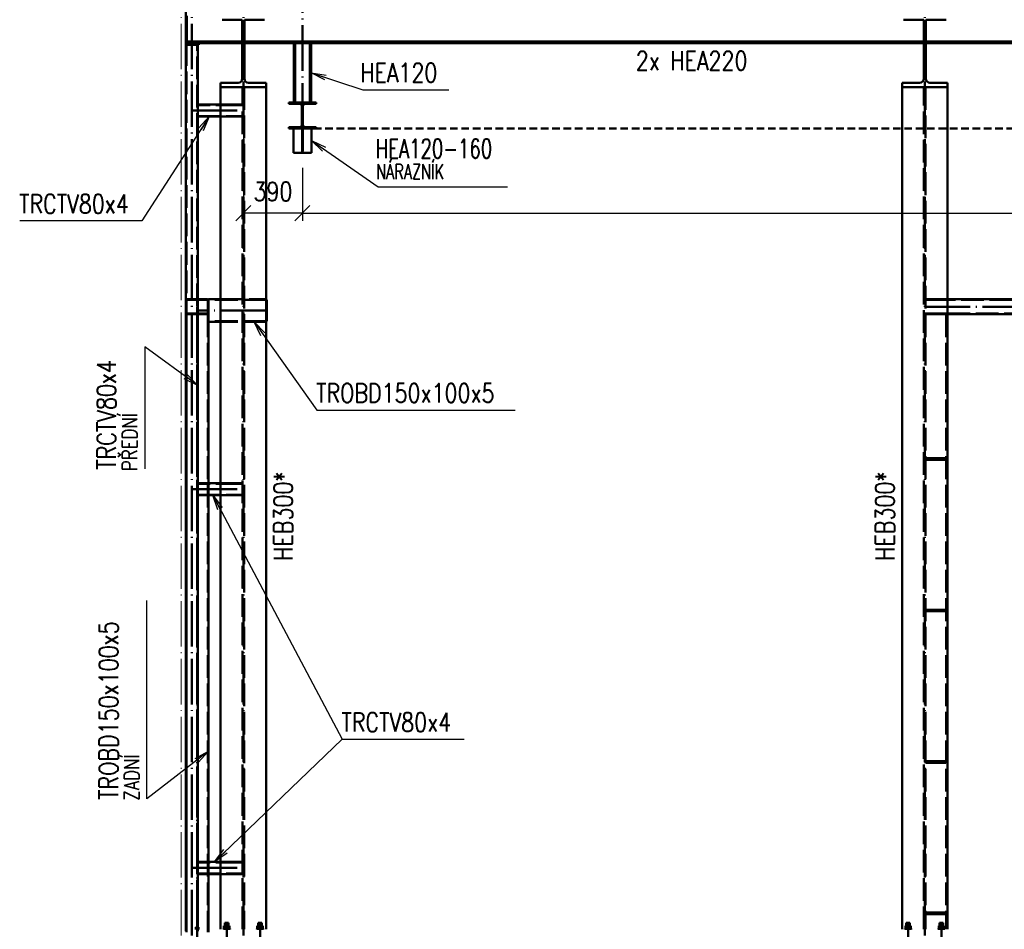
# Paper-space layout 'Layout1' of a CAD drawing. Extents: x -2 to 1033, y -36 to 596.
# Tile 3 of 86: x 85 to 215, y 61 to 181. Entities that reach past the tile are written whole.
import ezdxf

# ---------------------------------------------------------------- set-up
doc = ezdxf.new("R2010")
doc.units = 0
for name, pattern in [('ACAD_ISO02W100', [15, 12, -3]), ('ACAD_ISO04W100', [30.5, 24, -3, 0.5, -3]), ('HP_01_CAR_C', [6, 4, -2]), ('HP_01_CER_B', [8, 5, -1, 1, -1])]:
    doc.linetypes.add(name, pattern=pattern)
doc.layers.get('0').update_dxf_attribs({"linetype": 'CONTINUOUS'})
doc.layers.get('DEFPOINTS').update_dxf_attribs({"color": 132, "linetype": 'CONTINUOUS'})
for name, color, linetype, lineweight in [('SS_1.ET-HALA_TaO-RASTR', 7, 'HP_01_CER_B', 13), ('SS_2.ET-HALA_TaO-MOULDSHOP-HLAVNI_NOSNIK', 32, 'CONTINUOUS', 50), ('SS_2.ET-HALA_TaO-MOULDSHOP-JD', 40, 'CONTINUOUS', 50), ('SS_2.ET-HALA_TaO-MOULDSHOP-PODLAH.NOSNIK', 160, 'CONTINUOUS', 50), ('SS_2.ET-HALA_TaO-MOULDSHOP-SLOUP', 212, 'CONTINUOUS', 50), ('SS_KOTY', 3, 'CONTINUOUS', 25), ('SS_POPIS_PROFILU', 13, 'CONTINUOUS', 25), ('SS_POPIS_PROFILU_S355', 2, 'CONTINUOUS', 35)]:
    doc.layers.add(name, color=color, linetype=linetype, lineweight=lineweight)
doc.styles.add('ROMANS', font='romans.shx', dxfattribs={"width": 0.8})
doc.styles.add('romans.shx', font='romans.shx', dxfattribs={"height": 5})
doc.dimstyles.new('A-1_(2.5)_50AS', dxfattribs={"dimtxt": 2.5, "dimasz": 2, "dimexe": 1, "dimexo": 2, "dimgap": 0, "dimtad": 0, "dimdec": 1, "dimlfac": 50, "dimrnd": 1, "dimtxsty": 'ROMANS', "dimblk1": 'OBLIQUE', "dimblk2": 'OBLIQUE', "dimsah": 1, "dimcen": 2, "dimclrd": 256, "dimclre": 256, "dimclrt": 256, "dimadec": 1, "dimazin": 2, "dimtfac": 0.714286, "dimtdec": 1, "dimtmove": 0, "dimatfit": 3, "dimldrblk": 'OPEN', "dimfxl": 1, "dimtvp": 1.142857, "dimtfill": 1, "dimtolj": 1, "dimlwd": -1, "dimlwe": -1, "dimarcsym": 0})

# ---------------------------------------------------------------- blocks, each defined once
blk = doc.blocks.new('_Oblique')
at = {"color": 0, "linetype": 'ByBlock', "lineweight": -2}
blk.add_line((-0.5, -0.5), (0.5, 0.5), dxfattribs=at)
blk = doc.blocks.new('*D36')
at = {"layer": 'DEFPOINTS', "color": 0, "transparency": 16777216}
for p in [(114.89, 168.99, 23078.2), (122.69, 163.43, 23076.8), (114.89, 155.44)]:
    blk.add_point(p, dxfattribs=at)
at = {"layer": 'SS_KOTY', "transparency": 16777216}
for p, q in [((114.89, 166.99), (114.89, 154.44)), ((122.69, 161.43), (122.69, 154.44)), ((122.69, 155.44), (114.89, 155.44))]:
    blk.add_line(p, q, dxfattribs=at)
at = {"layer": 'SS_KOTY', "transparency": 16777216, "xscale": 2, "yscale": 2, "zscale": 2, "rotation": 180}
blk.add_blockref('_Oblique', (114.89, 155.44), dxfattribs=at)
at = {"layer": 'SS_KOTY', "transparency": 16777216, "xscale": 2, "yscale": 2, "zscale": 2}
blk.add_blockref('_Oblique', (122.69, 155.44), dxfattribs=at)
at = {"layer": 'SS_KOTY', "transparency": 16777216, "insert": (118.79, 158.3), "char_height": 2.5, "attachment_point": 5, "style": 'ROMANS', "bg_fill": 3, "box_fill_scale": 1.1, "bg_fill_color": 256, "bg_fill_true_color": 13158600, "bg_fill_transparency": 0}
blk.add_mtext('\\A1;390', dxfattribs=at)
blk = doc.blocks.new('_OPEN')
at = {"color": 0, "linetype": 'ByBlock'}
for p, q in [((-1, 0.167), (0, 0)), ((0, 0), (-1, -0.167)), ((0, 0), (-1, 0))]:
    blk.add_line(p, q, dxfattribs=at)
blk = doc.blocks.new('*D37')
at = {"layer": 'DEFPOINTS', "color": 0, "transparency": 16777216}
for p in [(122.69, 163.43, 23076.8), (330.69, 163.43, 23076.8), (330.69, 155.44)]:
    blk.add_point(p, dxfattribs=at)
at = {"layer": 'SS_KOTY', "transparency": 16777216}
for p, q in [((122.69, 161.43), (122.69, 154.44)), ((330.69, 161.43), (330.69, 154.44)), ((122.69, 155.44), (330.69, 155.44))]:
    blk.add_line(p, q, dxfattribs=at)
at = {"layer": 'SS_KOTY', "transparency": 16777216, "xscale": 2, "yscale": 2, "zscale": 2, "rotation": 180}
blk.add_blockref('_Oblique', (122.69, 155.44), dxfattribs=at)
at = {"layer": 'SS_KOTY', "transparency": 16777216, "xscale": 2, "yscale": 2, "zscale": 2}
blk.add_blockref('_Oblique', (330.69, 155.44), dxfattribs=at)
at = {"layer": 'SS_KOTY', "transparency": 16777216, "insert": (226.69, 158.3), "char_height": 2.5, "attachment_point": 5, "style": 'ROMANS', "bg_fill": 3, "box_fill_scale": 1.1, "bg_fill_color": 256, "bg_fill_true_color": 13158600, "bg_fill_transparency": 0}
blk.add_mtext('\\A1;10400', dxfattribs=at)

psp = doc.layouts.get("Layout1")

# ---------------------------------------------------------------- linework, layer by layer
at = {"layer": 'SS_1.ET-HALA_TaO-RASTR', "linetype": 'ACAD_ISO04W100', "ltscale": 0.25}
psp.add_line((106.6894, 60.0872), (106.6894, 263.4872), dxfattribs=at)
at = {"layer": 'SS_2.ET-HALA_TaO-MOULDSHOP-HLAVNI_NOSNIK', "color": 1, "linetype": 'Continuous', "ltscale": 0.25}
for p, q in [((114.7444, 180.9872), (114.7444, 178.1072)), ((115.0344, 178.1072), (115.0344, 180.9872)), ((204.7444, 180.9872), (204.7444, 178.1072)), ((205.0344, 178.1072), (205.0344, 180.9872)), ((114.7444, 177.8872), (114.7444, 173.1872)), ((115.0344, 173.1872), (115.0344, 177.8872)), ((204.7444, 177.8872), (204.7444, 173.1872)), ((205.0344, 173.1872), (205.0344, 177.8872)), ((114.2044, 172.6472), (111.8894, 172.6472)), ((111.8894, 172.6472), (111.8894, 172.0872)), ((117.8894, 172.6472), (115.5744, 172.6472)), ((117.8894, 172.0872), (117.8894, 172.6472)), ((204.2044, 172.6472), (201.8894, 172.6472)), ((201.8894, 172.6472), (201.8894, 172.0872)), ((207.8894, 172.6472), (205.5744, 172.6472)), ((207.8894, 172.0872), (207.8894, 172.6472))]:
    psp.add_line(p, q, dxfattribs=at)
at = {"layer": 'SS_2.ET-HALA_TaO-MOULDSHOP-HLAVNI_NOSNIK', "color": 1, "linetype": 'Continuous', "ltscale": 0.25, "extrusion": (-5.61785e-14, 1.35046e-13, -1)}
psp.add_arc((-114.2044, 173.1872), 0.54, 180, 270, dxfattribs=at)
at = {"layer": 'SS_2.ET-HALA_TaO-MOULDSHOP-HLAVNI_NOSNIK', "color": 1, "linetype": 'Continuous', "ltscale": 0.25, "extrusion": (4.03852e-13, 1.6774e-13, -1)}
psp.add_arc((-115.5744, 173.1872), 0.54, 270, 0, dxfattribs=at)
at = {"layer": 'SS_2.ET-HALA_TaO-MOULDSHOP-HLAVNI_NOSNIK', "color": 1, "linetype": 'Continuous', "ltscale": 0.25, "extrusion": (-3.67394e-16, 3.06162e-16, -1)}
for centre, start, end in [((-204.2044, 173.1872), 180, 270), ((-205.5744, 173.1872), 270, 0)]:
    psp.add_arc(centre, 0.54, start, end, dxfattribs=at)
at = {"layer": 'SS_2.ET-HALA_TaO-MOULDSHOP-JD', "color": 1, "linetype": 'Continuous', "ltscale": 0.25}
for p, q in [((121.5494, 177.8872), (121.5494, 170.0472)), ((121.7094, 170.0472), (121.7094, 177.8872)), ((123.6694, 177.8872), (123.6694, 170.0472)), ((123.8294, 170.0472), (123.8294, 177.8872)), ((124.4894, 170.0472), (120.8894, 170.0472)), ((120.8894, 170.0472), (120.8894, 169.8572)), ((120.8894, 169.8572), (122.3294, 169.8572)), ((123.0494, 169.8572), (124.4894, 169.8572)), ((124.4894, 169.8572), (124.4894, 170.0472)), ((124.4894, 166.6272), (124.4894, 166.8172))]:
    psp.add_line(p, q, dxfattribs=at)
at = {"layer": 'SS_2.ET-HALA_TaO-MOULDSHOP-JD', "color": 9, "linetype": 'HP_01_CAR_C', "ltscale": 0.25}
psp.add_line((330.6894, 166.6272, 23079), (122.6894, 166.6272, 23079), dxfattribs=at)
at = {"layer": 'SS_2.ET-HALA_TaO-MOULDSHOP-PODLAH.NOSNIK', "color": 1, "linetype": 'Continuous', "ltscale": 0.25}
for p, q in [((107.2894, 182.0872), (107.2894, 177.8872)), ((114.7444, 180.9872), (112.0894, 180.9872)), ((117.6894, 180.9872), (115.0344, 180.9872)), ((204.7444, 180.9872), (202.0894, 180.9872)), ((207.6894, 180.9872), (205.0344, 180.9872)), ((114.7444, 178.1072), (107.2894, 178.1072)), ((107.2894, 177.8872), (114.7444, 177.8872)), ((108.8894, 177.6872), (108.9894, 177.6872)), ((108.9894, 177.6872), (108.9894, 177.8872)), ((114.7444, 178.1072), (114.7444, 177.8872)), ((204.7444, 178.1072), (115.0344, 178.1072)), ((115.0344, 177.8872), (115.0344, 178.1072)), ((115.0344, 177.8872), (204.7444, 177.8872)), ((204.7444, 178.1072), (204.7444, 177.8872)), ((313.0444, 178.1072), (205.0344, 178.1072)), ((205.0344, 177.8872), (205.0344, 178.1072)), ((205.0344, 177.8872), (313.0444, 177.8872))]:
    psp.add_line(p, q, dxfattribs=at)
at = {"layer": 'SS_2.ET-HALA_TaO-MOULDSHOP-PODLAH.NOSNIK', "color": 3, "linetype": 'ACAD_ISO02W100', "ltscale": 0.25}
for p, q in [((107.4194, 178.4872), (107.4194, 181.4872)), ((107.4194, 178.4872), (107.2894, 178.4872)), ((107.2894, 178.3872), (107.4194, 178.3872)), ((107.4194, 178.4579), (107.4194, 178.4872)), ((107.4194, 178.3872), (107.4194, 178.4579)), ((107.4194, 178.1872), (107.4194, 178.3872)), ((108.8894, 177.6872), (107.2894, 177.6872)), ((108.9894, 177.9272), (107.6794, 177.9272)), ((108.9894, 177.9272), (108.9894, 177.8872))]:
    psp.add_line(p, q, dxfattribs=at)
at = {"layer": 'SS_2.ET-HALA_TaO-MOULDSHOP-PODLAH.NOSNIK', "color": 3, "linetype": 'ACAD_ISO02W100', "ltscale": 0.25, "extrusion": (-3.67394e-16, 3.06162e-16, -1)}
psp.add_arc((-107.6794, 178.1872), 0.26, 270, 0, dxfattribs=at)
at = {"layer": 'SS_2.ET-HALA_TaO-MOULDSHOP-SLOUP', "color": 7, "linetype": 'ACAD_ISO04W100', "ltscale": 0.25}
for p, q in [((108.0894, 60.0872), (108.0894, 182.0872)), ((108.7894, 143.0872), (108.7894, 60.0872)), ((204.8894, 143.0872), (313.1894, 143.0872)), ((117.8894, 142.5872), (108.7894, 142.5872)), ((207.8894, 60.8872), (207.8894, 142.0872)), ((108.0894, 118.9872), (114.8894, 118.9872)), ((108.0894, 68.9872), (114.8894, 68.9872)), ((108.7894, 61.1872), (108.7894, 57.3872)), ((108.7894, 61.1872), (108.7894, 57.3872)), ((112.6894, 61.7272), (112.6894, 55.7272)), ((117.0894, 61.7272), (117.0894, 55.7272)), ((202.6894, 61.7272), (202.6894, 55.7272)), ((207.0894, 61.7272), (207.0894, 55.7272)), ((112.2494, 61.0872), (113.1294, 61.0872)), ((116.6494, 61.0872), (117.5294, 61.0872)), ((202.2494, 61.0872), (203.1294, 61.0872)), ((206.6494, 61.0872), (207.5294, 61.0872))]:
    psp.add_line(p, q, dxfattribs=at)
at = {"layer": 'SS_2.ET-HALA_TaO-MOULDSHOP-SLOUP', "color": 1, "linetype": 'Continuous', "ltscale": 0.25}
for p, q in [((107.2894, 177.8872), (107.2894, 60.6472)), ((108.8894, 60.6472), (108.8894, 177.8872)), ((111.8894, 172.0872), (117.8894, 172.0872)), ((111.8894, 172.0872), (111.8894, 169.7872)), ((201.8894, 172.0872), (207.8894, 172.0872)), ((111.8894, 169.7872), (108.8894, 169.7872)), ((111.8894, 169.7872), (111.8894, 168.1872)), ((108.8894, 168.1872), (111.8894, 168.1872)), ((111.8894, 168.1872), (111.8894, 119.7872)), ((108.8894, 144.0872), (110.0894, 144.0872)), ((108.8894, 143.9872), (110.0894, 143.9872)), ((110.1894, 143.8872), (110.1894, 142.2872)), ((110.2894, 144.0872), (111.8894, 144.0872)), ((110.2894, 143.8872), (110.2894, 144.0872)), ((110.2894, 142.2872), (110.2894, 143.8872)), ((117.9694, 144.0072), (117.8894, 144.0072)), ((117.9694, 141.1672), (117.9694, 144.0072)), ((207.8894, 144.0872), (310.1894, 144.0872)), ((110.0894, 142.1872), (108.8894, 142.1872)), ((110.0894, 142.0872), (108.8894, 142.0872)), ((110.2894, 142.0872), (110.0894, 142.0872)), ((110.2894, 142.0872), (110.2894, 142.2872)), ((110.2894, 119.7872), (110.2894, 142.0872)), ((310.1894, 142.0872), (207.8894, 142.0872)), ((110.2894, 141.0872), (111.8894, 141.0872)), ((117.8894, 141.1672), (117.9694, 141.1672)), ((111.8894, 119.7872), (108.8894, 119.7872)), ((111.8894, 119.7872), (111.8894, 118.1872)), ((108.8894, 118.1872), (111.8894, 118.1872)), ((110.2894, 69.7872), (110.2894, 118.1872)), ((111.8894, 118.1872), (111.8894, 69.7872)), ((111.8894, 69.7872), (108.8894, 69.7872)), ((111.8894, 69.7872), (111.8894, 68.1872)), ((108.8894, 68.1872), (111.8894, 68.1872)), ((110.2894, 60.5272), (110.2894, 68.1872)), ((111.8894, 68.1872), (111.8894, 60.8872)), ((108.9026, 61.1872), (108.8909, 61.1872)), ((108.9372, 61.1872), (108.9026, 61.1872)), ((108.9494, 61.1872), (108.9372, 61.1872)), ((108.9494, 60.8472), (108.9494, 61.1872))]:
    psp.add_line(p, q, dxfattribs=at)
at = {"layer": 'SS_2.ET-HALA_TaO-MOULDSHOP-SLOUP', "color": 3, "linetype": 'ACAD_ISO02W100', "ltscale": 0.25}
for p, q in [((107.3694, 177.8872), (107.3694, 60.6472)), ((108.8094, 60.6472), (108.8094, 177.8872)), ((114.2394, 169.7072), (108.8894, 169.7072)), ((111.8894, 169.7872), (114.2394, 169.7872)), ((114.2394, 169.7872), (114.4461, 169.7872)), ((114.2394, 169.7072), (114.2394, 169.7872)), ((114.4461, 169.7072), (114.2394, 169.7072)), ((114.4461, 169.7872), (114.6212, 169.7872)), ((114.6212, 169.7072), (114.4461, 169.7072)), ((114.6212, 169.7872), (114.7383, 169.7872)), ((114.7383, 169.7072), (114.6212, 169.7072)), ((114.7383, 169.7872), (114.7794, 169.7872)), ((114.7794, 169.7072), (114.7383, 169.7072)), ((107.3894, 143.8872), (107.3894, 142.2872)), ((107.4894, 144.0872), (108.8894, 144.0872)), ((108.8894, 143.9872), (107.4894, 143.9872)), ((117.8894, 143.9872), (110.2894, 143.9872)), ((111.8894, 144.0872), (117.8894, 144.0872)), ((204.9994, 144.0872), (205.0405, 144.0872)), ((205.0405, 143.9872), (204.9994, 143.9872)), ((205.0405, 144.0872), (205.1576, 144.0872)), ((205.1576, 143.9872), (205.0405, 143.9872)), ((205.1576, 144.0872), (205.3328, 144.0872)), ((205.3328, 143.9872), (205.1576, 143.9872)), ((205.3328, 144.0872), (205.5394, 144.0872)), ((205.5394, 143.9872), (205.3328, 143.9872)), ((205.5394, 144.0872), (207.8894, 144.0872)), ((205.5394, 143.9872), (205.5394, 144.0872)), ((207.8894, 143.9872), (205.5394, 143.9872)), ((310.1894, 143.9872), (207.8894, 143.9872)), ((107.4894, 142.0872), (107.2894, 142.0872)), ((107.3894, 142.0872), (107.3894, 60.5272)), ((107.4894, 142.1872), (108.8894, 142.1872)), ((108.8894, 142.0872), (107.4894, 142.0872)), ((110.1894, 142.0872), (110.1894, 60.5272)), ((204.9994, 142.1872), (205.0405, 142.1872)), ((205.0405, 142.0872), (204.9994, 142.0872)), ((205.0405, 142.1872), (205.1576, 142.1872)), ((205.1576, 142.0872), (205.0405, 142.0872)), ((205.1576, 142.1872), (205.3328, 142.1872)), ((205.3328, 142.0872), (205.1576, 142.0872)), ((205.3328, 142.1872), (205.5394, 142.1872)), ((205.5394, 142.0872), (205.3328, 142.0872)), ((205.5394, 142.1872), (207.8894, 142.1872)), ((205.5394, 142.0872), (205.5394, 142.1872)), ((207.6894, 142.0872), (205.5394, 142.0872)), ((207.8894, 142.0872), (207.6894, 142.0872)), ((207.6894, 142.0872), (207.6894, 60.8872)), ((207.8894, 142.1872), (310.1894, 142.1872)), ((117.8894, 141.1872), (110.2894, 141.1872)), ((117.8894, 141.0872), (111.8894, 141.0872)), ((205.6244, 123.0872), (205.0244, 123.0872)), ((205.0244, 123.0872), (205.0244, 122.8872)), ((205.0244, 122.8872), (205.6244, 122.8872)), ((207.6844, 123.0872), (205.6244, 123.0872)), ((205.6244, 122.8872), (205.6244, 123.0872)), ((205.6244, 122.8872), (207.6844, 122.8872)), ((207.6844, 122.8872), (207.6844, 123.0872)), ((114.2394, 119.7072), (108.8894, 119.7072)), ((110.2894, 118.1872), (110.2894, 119.7872)), ((111.8894, 119.7872), (114.2394, 119.7872)), ((114.2394, 119.7872), (114.4461, 119.7872)), ((114.2394, 119.7072), (114.2394, 119.7872)), ((114.4461, 119.7072), (114.2394, 119.7072)), ((114.4461, 119.7872), (114.6212, 119.7872)), ((114.6212, 119.7072), (114.4461, 119.7072)), ((114.6212, 119.7872), (114.7383, 119.7872)), ((114.7383, 119.7072), (114.6212, 119.7072)), ((114.7383, 119.7872), (114.7794, 119.7872)), ((114.7794, 119.7072), (114.7383, 119.7072)), ((108.8894, 118.2672), (114.2394, 118.2672)), ((111.8894, 118.1872), (114.2394, 118.1872)), ((114.2394, 118.2672), (114.4461, 118.2672)), ((114.2394, 118.1872), (114.2394, 118.2672)), ((114.2394, 118.1872), (114.4461, 118.1872)), ((114.4461, 118.2672), (114.6212, 118.2672)), ((114.4461, 118.1872), (114.6212, 118.1872)), ((114.6212, 118.2672), (114.7383, 118.2672)), ((114.6212, 118.1872), (114.7383, 118.1872)), ((114.7383, 118.2672), (114.7794, 118.2672)), ((114.7383, 118.1872), (114.7794, 118.1872)), ((205.6244, 103.0872), (205.0244, 103.0872)), ((205.0244, 103.0872), (205.0244, 102.8872)), ((205.0244, 102.8872), (205.6244, 102.8872)), ((207.6844, 103.0872), (205.6244, 103.0872)), ((205.6244, 102.8872), (205.6244, 103.0872)), ((205.6244, 102.8872), (207.6844, 102.8872)), ((207.6844, 102.8872), (207.6844, 103.0872)), ((205.6244, 83.0872), (205.0244, 83.0872)), ((205.0244, 83.0872), (205.0244, 82.8872)), ((205.0244, 82.8872), (205.6244, 82.8872)), ((207.6844, 83.0872), (205.6244, 83.0872)), ((205.6244, 82.8872), (205.6244, 83.0872)), ((205.6244, 82.8872), (207.6844, 82.8872)), ((207.6844, 82.8872), (207.6844, 83.0872)), ((114.2394, 69.7072), (108.8894, 69.7072)), ((110.2894, 68.1872), (110.2894, 69.7872)), ((111.8894, 69.7872), (114.2394, 69.7872)), ((114.2394, 69.7872), (114.4461, 69.7872)), ((114.2394, 69.7072), (114.2394, 69.7872)), ((114.4461, 69.7072), (114.2394, 69.7072)), ((114.4461, 69.7872), (114.6212, 69.7872)), ((114.6212, 69.7072), (114.4461, 69.7072)), ((114.6212, 69.7872), (114.7383, 69.7872)), ((114.7383, 69.7072), (114.6212, 69.7072)), ((114.7383, 69.7872), (114.7794, 69.7872)), ((114.7794, 69.7072), (114.7383, 69.7072)), ((108.8894, 68.2672), (114.2394, 68.2672)), ((111.8894, 68.1872), (114.2394, 68.1872)), ((114.2394, 68.2672), (114.4461, 68.2672)), ((114.2394, 68.1872), (114.2394, 68.2672)), ((114.2394, 68.1872), (114.4461, 68.1872)), ((114.4461, 68.2672), (114.6212, 68.2672)), ((114.4461, 68.1872), (114.6212, 68.1872)), ((114.6212, 68.2672), (114.7383, 68.2672)), ((114.6212, 68.1872), (114.7383, 68.1872)), ((114.7383, 68.2672), (114.7794, 68.2672)), ((114.7383, 68.1872), (114.7794, 68.1872)), ((205.6244, 63.0872), (205.0244, 63.0872)), ((205.0244, 63.0872), (205.0244, 62.8872)), ((205.0244, 62.8872), (205.6244, 62.8872)), ((207.6844, 63.0872), (205.6244, 63.0872)), ((205.6244, 62.8872), (205.6244, 63.0872)), ((205.6244, 62.8872), (207.6844, 62.8872)), ((207.6844, 62.8872), (207.6844, 63.0872)), ((108.6416, 61.1872), (108.6294, 61.1872)), ((108.6294, 61.1872), (108.6294, 60.8472)), ((108.6763, 61.1872), (108.6416, 61.1872)), ((108.7282, 61.1872), (108.6763, 61.1872)), ((108.7894, 61.1872), (108.7282, 61.1872)), ((108.8098, 61.1872), (108.7894, 61.1872)), ((108.8507, 61.1872), (108.8098, 61.1872)), ((108.8909, 61.1872), (108.8507, 61.1872)), ((112.6894, 61.3472), (112.3292, 61.3472)), ((112.3292, 61.3472), (112.3292, 60.9672)), ((112.4677, 61.7272), (112.4494, 61.7272)), ((112.4494, 61.7272), (112.4494, 61.3472)), ((112.5197, 61.7272), (112.4677, 61.7272)), ((112.5976, 61.7272), (112.5197, 61.7272)), ((112.6894, 61.7272), (112.5976, 61.7272)), ((112.7813, 61.7272), (112.6894, 61.7272)), ((113.0497, 61.3472), (112.6894, 61.3472)), ((112.6894, 61.3472), (112.6894, 60.9672)), ((112.8591, 61.7272), (112.7813, 61.7272)), ((112.9112, 61.7272), (112.8591, 61.7272)), ((112.9294, 61.7272), (112.9112, 61.7272)), ((112.9294, 61.3472), (112.9294, 61.7272)), ((113.0497, 60.9672), (113.0497, 61.3472)), ((117.0894, 61.3472), (116.7292, 61.3472)), ((116.7292, 61.3472), (116.7292, 60.9672)), ((116.8677, 61.7272), (116.8494, 61.7272)), ((116.8494, 61.7272), (116.8494, 61.3472)), ((116.9197, 61.7272), (116.8677, 61.7272)), ((116.9976, 61.7272), (116.9197, 61.7272)), ((117.0894, 61.7272), (116.9976, 61.7272)), ((117.1813, 61.7272), (117.0894, 61.7272)), ((117.4497, 61.3472), (117.0894, 61.3472)), ((117.0894, 61.3472), (117.0894, 60.9672)), ((117.2591, 61.7272), (117.1813, 61.7272)), ((117.3112, 61.7272), (117.2591, 61.7272)), ((117.3294, 61.7272), (117.3112, 61.7272)), ((117.3294, 61.3472), (117.3294, 61.7272)), ((117.4497, 60.9672), (117.4497, 61.3472)), ((202.6894, 61.3472), (202.3292, 61.3472)), ((202.3292, 61.3472), (202.3292, 60.9672)), ((202.4677, 61.7272), (202.4494, 61.7272)), ((202.4494, 61.7272), (202.4494, 61.3472)), ((202.5197, 61.7272), (202.4677, 61.7272)), ((202.5976, 61.7272), (202.5197, 61.7272)), ((202.6894, 61.7272), (202.5976, 61.7272)), ((202.7813, 61.7272), (202.6894, 61.7272)), ((203.0497, 61.3472), (202.6894, 61.3472)), ((202.6894, 61.3472), (202.6894, 60.9672)), ((202.8591, 61.7272), (202.7813, 61.7272)), ((202.9112, 61.7272), (202.8591, 61.7272)), ((202.9294, 61.7272), (202.9112, 61.7272)), ((202.9294, 61.3472), (202.9294, 61.7272)), ((203.0497, 60.9672), (203.0497, 61.3472)), ((207.0894, 61.3472), (206.7292, 61.3472)), ((206.7292, 61.3472), (206.7292, 60.9672)), ((206.8677, 61.7272), (206.8494, 61.7272)), ((206.8494, 61.7272), (206.8494, 61.3472)), ((206.9197, 61.7272), (206.8677, 61.7272)), ((206.9976, 61.7272), (206.9197, 61.7272)), ((207.0894, 61.7272), (206.9976, 61.7272)), ((207.1813, 61.7272), (207.0894, 61.7272)), ((207.4497, 61.3472), (207.0894, 61.3472)), ((207.0894, 61.3472), (207.0894, 60.9672)), ((207.2591, 61.7272), (207.1813, 61.7272)), ((207.3112, 61.7272), (207.2591, 61.7272)), ((207.3294, 61.7272), (207.3112, 61.7272)), ((207.3294, 61.3472), (207.3294, 61.7272)), ((207.4497, 60.9672), (207.4497, 61.3472)), ((112.2494, 60.9672), (112.2579, 60.9672)), ((112.2494, 60.9672), (112.2494, 60.8872)), ((112.2579, 60.9672), (112.2829, 60.9672)), ((112.2829, 60.9672), (112.3236, 60.9672)), ((112.3236, 60.9672), (112.3783, 60.9672)), ((112.3783, 60.9672), (112.445, 60.9672)), ((112.445, 60.9672), (112.521, 60.9672)), ((112.521, 60.9672), (112.6036, 60.9672)), ((112.6036, 60.9672), (112.6894, 60.9672)), ((112.6894, 60.9672), (112.7753, 60.9672)), ((112.7753, 60.9672), (112.8578, 60.9672)), ((112.8578, 60.9672), (112.9339, 60.9672)), ((112.9339, 60.9672), (113.0006, 60.9672)), ((113.0006, 60.9672), (113.0553, 60.9672)), ((113.0553, 60.9672), (113.0959, 60.9672)), ((113.0959, 60.9672), (113.121, 60.9672)), ((113.121, 60.9672), (113.1294, 60.9672)), ((113.1294, 60.8872), (113.1294, 60.9672)), ((116.6494, 60.9672), (116.6579, 60.9672)), ((116.6494, 60.9672), (116.6494, 60.8872)), ((116.6579, 60.9672), (116.6829, 60.9672)), ((116.6829, 60.9672), (116.7236, 60.9672)), ((116.7236, 60.9672), (116.7783, 60.9672)), ((116.7783, 60.9672), (116.845, 60.9672)), ((116.845, 60.9672), (116.921, 60.9672)), ((116.921, 60.9672), (117.0036, 60.9672)), ((117.0036, 60.9672), (117.0894, 60.9672)), ((117.0894, 60.9672), (117.1753, 60.9672)), ((117.1753, 60.9672), (117.2578, 60.9672)), ((117.2578, 60.9672), (117.3339, 60.9672)), ((117.3339, 60.9672), (117.4006, 60.9672)), ((117.4006, 60.9672), (117.4553, 60.9672)), ((117.4553, 60.9672), (117.4959, 60.9672)), ((117.4959, 60.9672), (117.521, 60.9672)), ((117.521, 60.9672), (117.5294, 60.9672)), ((117.5294, 60.8872), (117.5294, 60.9672)), ((202.2494, 60.9672), (202.2579, 60.9672)), ((202.2494, 60.9672), (202.2494, 60.8872)), ((202.2579, 60.9672), (202.2829, 60.9672)), ((202.2829, 60.9672), (202.3236, 60.9672)), ((202.3236, 60.9672), (202.3783, 60.9672)), ((202.3783, 60.9672), (202.445, 60.9672)), ((202.445, 60.9672), (202.521, 60.9672)), ((202.521, 60.9672), (202.6036, 60.9672)), ((202.6036, 60.9672), (202.6894, 60.9672)), ((202.6894, 60.9672), (202.7753, 60.9672)), ((202.7753, 60.9672), (202.8578, 60.9672)), ((202.8578, 60.9672), (202.9339, 60.9672)), ((202.9339, 60.9672), (203.0006, 60.9672)), ((203.0006, 60.9672), (203.0553, 60.9672)), ((203.0553, 60.9672), (203.0959, 60.9672)), ((203.0959, 60.9672), (203.121, 60.9672)), ((203.121, 60.9672), (203.1294, 60.9672)), ((203.1294, 60.8872), (203.1294, 60.9672)), ((206.6494, 60.9672), (206.6579, 60.9672)), ((206.6494, 60.9672), (206.6494, 60.8872)), ((206.6579, 60.9672), (206.6829, 60.9672)), ((206.6829, 60.9672), (206.7236, 60.9672)), ((206.7236, 60.9672), (206.7783, 60.9672)), ((206.7783, 60.9672), (206.845, 60.9672)), ((206.845, 60.9672), (206.921, 60.9672)), ((206.921, 60.9672), (207.0036, 60.9672)), ((207.0036, 60.9672), (207.0894, 60.9672)), ((207.0894, 60.9672), (207.1753, 60.9672)), ((207.1753, 60.9672), (207.2578, 60.9672)), ((207.2578, 60.9672), (207.3339, 60.9672)), ((207.3339, 60.9672), (207.4006, 60.9672)), ((207.4006, 60.9672), (207.4553, 60.9672)), ((207.4553, 60.9672), (207.4959, 60.9672)), ((207.4959, 60.9672), (207.521, 60.9672)), ((207.521, 60.9672), (207.5294, 60.9672)), ((207.5294, 60.8872), (207.5294, 60.9672))]:
    psp.add_line(p, q, dxfattribs=at)
for centre, start, end in [((107.4894, 143.8872), 90, 180), ((107.4894, 142.2872), 180, 270)]:
    psp.add_arc(centre, 0.2, start, end, dxfattribs=at)
at = {"layer": 'SS_2.ET-HALA_TaO-MOULDSHOP-SLOUP', "color": 3, "linetype": 'ACAD_ISO02W100', "ltscale": 0.25, "extrusion": (-7.27963e-13, 3.01686e-13, -1)}
psp.add_arc((-107.4894, 143.8872), 0.1, 0, 90, dxfattribs=at)
at = {"layer": 'SS_2.ET-HALA_TaO-MOULDSHOP-SLOUP', "color": 1, "linetype": 'Continuous', "ltscale": 0.25}
for centre, start, end in [((110.0894, 143.8872), 0, 90), ((110.0894, 142.2872), 270, 0)]:
    psp.add_arc(centre, 0.2, start, end, dxfattribs=at)
at = {"layer": 'SS_2.ET-HALA_TaO-MOULDSHOP-SLOUP', "color": 1, "linetype": 'Continuous', "ltscale": 0.25, "extrusion": (3.01013e-13, 7.27902e-13, -1)}
psp.add_arc((-110.0894, 143.8872), 0.1, 90, 180, dxfattribs=at)
at = {"layer": 'SS_2.ET-HALA_TaO-MOULDSHOP-SLOUP', "color": 3, "linetype": 'ACAD_ISO02W100', "ltscale": 0.25, "extrusion": (-7.27963e-13, -3.01074e-13, -1)}
psp.add_arc((-107.4894, 142.2872), 0.1, 270, 0, dxfattribs=at)
at = {"layer": 'SS_2.ET-HALA_TaO-MOULDSHOP-SLOUP', "color": 1, "linetype": 'Continuous', "ltscale": 0.25, "extrusion": (3.01013e-13, -7.2729e-13, -1)}
psp.add_arc((-110.0894, 142.2872), 0.1, 180, 270, dxfattribs=at)
at = {"layer": 'SS_POPIS_PROFILU', "color": 0, "linetype": 'ByBlock'}
for p, q in [((125.6283, 173.0318), (123.8294, 173.9672)), ((123.8294, 173.9672), (125.8345, 173.6658)), ((123.8294, 173.9672), (125.7314, 173.3488)), ((109.0222, 166.69), (110.3894, 168.1872)), ((110.3894, 168.1872), (109.3019, 166.5087)), ((110.3894, 168.1872), (109.5817, 166.3275)), ((117.1927, 139.2653), (116.303, 141.0872)), ((116.303, 141.0872), (117.7355, 139.6523)), ((116.303, 141.0872), (117.4641, 139.4588)), ((107.4668, 134.126), (108.8894, 132.6813)), ((108.8894, 132.6813), (107.0752, 133.5866)), ((108.8894, 132.6813), (107.271, 133.8563)), ((111.5017, 116.2644), (110.8585, 118.1872)), ((110.8585, 118.1872), (112.0906, 116.577)), ((110.8585, 118.1872), (111.7962, 116.4207)), ((108.5027, 83.4335), (110.2894, 84.3919)), ((110.2894, 84.3919), (108.7064, 83.1696)), ((110.2894, 84.3919), (108.9101, 82.9058)), ((111.0846, 69.7872), (112.2962, 71.413)), ((111.0846, 69.7872), (112.5271, 71.1726)), ((112.758, 70.9322), (111.0846, 69.7872))]:
    psp.add_line(p, q, dxfattribs=at)
at = {"layer": 'SS_POPIS_PROFILU', "color": 13}
for points in [[(123.8294, 173.9672), (130.6889, 171.737), (142.0222, 171.737)], [(110.3894, 168.1872), (101.4748, 154.4283), (85.3795, 154.4283)], [(116.303, 141.0872), (124.6054, 129.4432), (150.7958, 129.4432)], [(108.8894, 132.6813), (101.8654, 137.781), (101.8654, 121.6858)], [(110.8585, 118.1872), (127.9514, 85.9861), (144.0466, 85.9861)], [(110.2894, 84.3919), (102.135, 78.096), (102.135, 104.2864)], [(111.0846, 69.7872), (127.9514, 85.9861), (144.0466, 85.9861)]]:
    psp.add_lwpolyline(points, dxfattribs=at)

# ---------------------------------------------------------------- texts
at = {"layer": 'SS_POPIS_PROFILU', "color": 13, "style": 'romans.shx', "width": 0.8}
for s, p in [('2x HEA220', (166.723, 174.3255)), ('HEA120', (130.3117, 172.737)), ('TRCTV80x4', (85.2639, 155.4283)), ('TROBD150x100x5', (124.4897, 130.4432)), ('TRCTV80x4', (127.8357, 86.9861)), ('TRCTV80x4', (127.8357, 86.9861))]:
    psp.add_text(s, height=2.5, dxfattribs=at).set_placement(p)
for s, height, p in [('TRCTV80x4', 2.5, (98.0654, 121.5701)), ('PŘEDNÍ', 2, (100.8654, 121.3841)), ('TROBD150x100x5', 2.5, (98.335, 77.9803)), ('ZADNÍ', 2, (101.135, 77.8847))]:
    psp.add_text(s, height=height, rotation=90, dxfattribs=at).set_placement(p)
at = {"layer": 'SS_POPIS_PROFILU_S355', "color": 2, "style": 'romans.shx', "width": 0.8}
for p in [(121.3994, 109.5387), (200.8684, 109.5387)]:
    psp.add_text('HEB300*', height=2.5, rotation=90, dxfattribs=at).set_placement(p)

# ---------------------------------------------------------------- next in the draw order: dimensions: what is measured, and where the dimension line sits
at = {"layer": 'SS_KOTY'}
dim = psp.add_linear_dim(base=(114.8894, 155.4447), p1=(122.6894, 163.4272, 23076.8), p2=(114.8894, 168.9872, 23078.2), dimstyle='A-1_(2.5)_50AS', dxfattribs=at)
dim.commit()
dim.dimension.update_dxf_attribs({"geometry": '*D36', "text_midpoint": (118.7894, 158.3018)})

# ---------------------------------------------------------------- next in the draw order: linework, layer by layer
at = {"layer": 'SS_2.ET-HALA_TaO-MOULDSHOP-JD', "color": 7, "linetype": 'ACAD_ISO04W100', "ltscale": 0.25}
psp.add_line((122.6894, 166.6272), (122.6894, 182.0872), dxfattribs=at)
at = {"layer": 'SS_2.ET-HALA_TaO-MOULDSHOP-JD', "color": 1, "linetype": 'Continuous', "ltscale": 0.25}
for p, q in [((122.6294, 169.5572), (122.6294, 167.1172)), ((122.7494, 167.1172), (122.7494, 169.5572)), ((122.3294, 166.8172), (120.8894, 166.8172)), ((120.8894, 166.8172), (120.8894, 166.6272)), ((120.8894, 166.6272), (124.4894, 166.6272)), ((124.4894, 166.8172), (123.0494, 166.8172))]:
    psp.add_line(p, q, dxfattribs=at)
at = {"layer": 'SS_2.ET-HALA_TaO-MOULDSHOP-JD', "color": 1, "linetype": 'Continuous', "ltscale": 0.25, "extrusion": (1.00093e-13, 2.42838e-13, -1)}
psp.add_arc((-122.3294, 169.5572), 0.3, 90, 180, dxfattribs=at)
at = {"layer": 'SS_2.ET-HALA_TaO-MOULDSHOP-JD', "color": 1, "linetype": 'Continuous', "ltscale": 0.25, "extrusion": (-3.67394e-16, 3.06162e-16, -1)}
for centre, start, end in [((-123.0494, 169.5572), 0, 90), ((-123.0494, 167.1172), 270, 0)]:
    psp.add_arc(centre, 0.3, start, end, dxfattribs=at)
at = {"layer": 'SS_2.ET-HALA_TaO-MOULDSHOP-JD', "color": 1, "linetype": 'Continuous', "ltscale": 0.25, "extrusion": (1.00093e-13, -2.42226e-13, -1)}
psp.add_arc((-122.3294, 167.1172), 0.3, 180, 270, dxfattribs=at)
at = {"layer": 'SS_2.ET-HALA_TaO-MOULDSHOP-SLOUP', "color": 7, "linetype": 'ACAD_ISO04W100', "ltscale": 0.25}
for p, q in [((114.8894, 60.0872), (114.8894, 182.0872)), ((108.0894, 168.9872), (114.8894, 168.9872))]:
    psp.add_line(p, q, dxfattribs=at)
at = {"layer": 'SS_2.ET-HALA_TaO-MOULDSHOP-SLOUP', "color": 3, "linetype": 'ACAD_ISO02W100', "ltscale": 0.25}
for p, q in [((114.7794, 60.8872), (114.7794, 172.0872)), ((114.9994, 172.0872), (114.9994, 60.8872)), ((108.8894, 168.2672), (114.2394, 168.2672)), ((111.8894, 168.1872), (114.2394, 168.1872)), ((114.2394, 168.2672), (114.4461, 168.2672)), ((114.2394, 168.1872), (114.2394, 168.2672)), ((114.2394, 168.1872), (114.4461, 168.1872)), ((114.4461, 168.2672), (114.6212, 168.2672)), ((114.4461, 168.1872), (114.6212, 168.1872)), ((114.6212, 168.2672), (114.7383, 168.2672)), ((114.6212, 168.1872), (114.7383, 168.1872)), ((114.7383, 168.2672), (114.7794, 168.2672)), ((114.7383, 168.1872), (114.7794, 168.1872))]:
    psp.add_line(p, q, dxfattribs=at)
at = {"layer": 'SS_2.ET-HALA_TaO-MOULDSHOP-SLOUP', "color": 1, "linetype": 'Continuous', "ltscale": 0.25}
psp.add_line((117.8894, 60.8872), (117.8894, 172.0872), dxfattribs=at)
at = {"layer": 'SS_POPIS_PROFILU', "color": 0, "linetype": 'ByBlock'}
psp.add_line((123.8894, 165.0272), (125.7231, 164.162), dxfattribs=at)

# ---------------------------------------------------------------- next in the draw order: dimensions: what is measured, and where the dimension line sits
at = {"layer": 'SS_KOTY'}
dim = psp.add_linear_dim(base=(330.6894, 155.4447), p1=(122.6894, 163.4272, 23076.8), p2=(330.6894, 163.4272, 23076.8), dimstyle='A-1_(2.5)_50AS', override={"dimtmove": 1}, dxfattribs=at)
dim.commit()
dim.dimension.update_dxf_attribs({"geometry": '*D37', "text_midpoint": (226.6894, 158.3018)})

# ---------------------------------------------------------------- next in the draw order: linework, layer by layer
at = {"layer": 'SS_2.ET-HALA_TaO-MOULDSHOP-JD', "color": 1, "linetype": 'Continuous', "ltscale": 0.25}
for p, q in [((121.4894, 166.6272), (121.4894, 163.4272)), ((123.8894, 163.4272), (123.8894, 166.6272)), ((121.4894, 163.4272), (123.8894, 163.4272))]:
    psp.add_line(p, q, dxfattribs=at)
at = {"layer": 'SS_2.ET-HALA_TaO-MOULDSHOP-JD', "color": 3, "linetype": 'ACAD_ISO02W100', "ltscale": 0.25}
for p, q in [((122.6394, 163.4272), (122.6394, 166.6272)), ((122.7394, 166.6272), (122.7394, 163.4272))]:
    psp.add_line(p, q, dxfattribs=at)
at = {"layer": 'SS_2.ET-HALA_TaO-MOULDSHOP-JD', "color": 7, "linetype": 'ACAD_ISO04W100', "ltscale": 0.25}
psp.add_line((122.6894, 163.4272), (122.6894, 166.6272), dxfattribs=at)
at = {"layer": 'SS_2.ET-HALA_TaO-MOULDSHOP-SLOUP', "color": 7, "linetype": 'ACAD_ISO04W100', "ltscale": 0.25}
psp.add_line((204.8894, 60.0872), (204.8894, 182.0872), dxfattribs=at)
at = {"layer": 'SS_2.ET-HALA_TaO-MOULDSHOP-SLOUP', "color": 1, "linetype": 'Continuous', "ltscale": 0.25}
for p, q in [((201.8894, 172.0872), (201.8894, 60.8872)), ((207.8894, 60.8872), (207.8894, 172.0872))]:
    psp.add_line(p, q, dxfattribs=at)
at = {"layer": 'SS_2.ET-HALA_TaO-MOULDSHOP-SLOUP', "color": 3, "linetype": 'ACAD_ISO02W100', "ltscale": 0.25}
for p, q in [((204.7794, 60.8872), (204.7794, 172.0872)), ((204.9994, 172.0872), (204.9994, 60.8872))]:
    psp.add_line(p, q, dxfattribs=at)
at = {"layer": 'SS_POPIS_PROFILU', "color": 0, "linetype": 'ByBlock'}
for p, q in [((125.3434, 163.614), (123.8894, 165.0272)), ((123.8894, 165.0272), (125.5333, 163.888))]:
    psp.add_line(p, q, dxfattribs=at)
at = {"layer": 'SS_POPIS_PROFILU', "color": 13}
psp.add_lwpolyline([(123.8894, 165.0272), (132.6975, 158.9231), (149.7808, 158.9231)], dxfattribs=at)

# ---------------------------------------------------------------- next in the draw order: texts
at = {"layer": 'SS_POPIS_PROFILU', "color": 13, "style": 'romans.shx', "width": 0.7}
for s, height, p in [('HEA120-160', 2.5, (132.3675, 162.7231)), ('NÁRAZNÍK', 2, (132.4335, 159.9231))]:
    psp.add_text(s, height=height, dxfattribs=at).set_placement(p)

doc.saveas('drawing.dxf')
